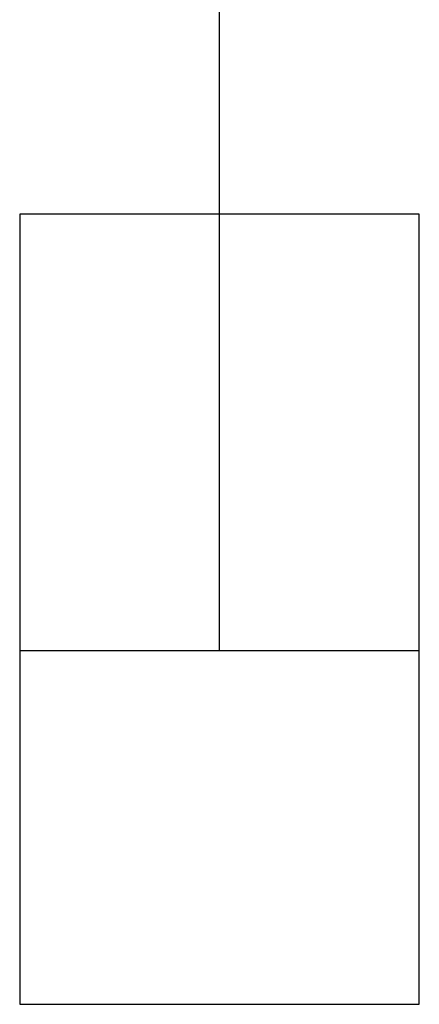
# Model space of a CAD drawing. Header units: millimetres. Extents: x 472 to 1299, y 510 to 798.
# Tile 39 of 69: x 990.59 to 992.14, y 624.39 to 628.2. Entities that reach past the tile are written whole.
import ezdxf
from ezdxf.enums import TextEntityAlignment as Align

# ---------------------------------------------------------------- set-up
doc = ezdxf.new("R2010")
doc.units = ezdxf.units.MM
doc.header["$LTSCALE"] = 4
doc.layers.add('ARMATURA', color=7, linetype='Continuous')
doc.layers.add('KKS_1', color=7, linetype='Continuous', lineweight=5)
doc.styles.get("Standard").update_dxf_attribs({"font": 'ISOCP.SHX'})

# ---------------------------------------------------------------- blocks, each defined once
blk = doc.blocks.new('ZZWR_RP_DH')
at = {"layer": 'ARMATURA', "ltscale": 0.2}
blk.add_line((4.7389, -2.3506), (4.7389, -0.6736), dxfattribs=at)
at = {"layer": 'ARMATURA'}
for p, q in [((4.7389, -4.0401), (4.7389, -2.3506)), ((3.965, -4.0401), (5.5129, -4.0401))]:
    blk.add_line(p, q, dxfattribs=at)
blk.add_lwpolyline([(3.965, -5.4109), (5.5129, -5.4109), (5.5129, -2.3506), (3.965, -2.3506)], close=True, dxfattribs=at)
at = {"layer": 'KKS_1', "color": 7, "width": 0.8}
blk.add_attdef('KKS_1_KONIEC', text='', height=1.8, dxfattribs=at).set_placement((0.0917, 2.2173), align=Align.CENTER)
at = {"layer": 'KKS_1', "color": 7, "width": 0.8, "flags": 1}
for tag, p, height in [('OPIS', (-6.2488, -0.2827), 1.5), ('KKS_1_PEŁNY', (-6.262, -3.0289), 2.5)]:
    blk.add_attdef(tag, p, '', height=height, dxfattribs=at)

msp = doc.modelspace()

# ---------------------------------------------------------------- block references
at = {"layer": 'ARMATURA'}
msp.add_blockref('ZZWR_RP_DH', (986.626, 629.8012), dxfattribs=at)

doc.saveas('drawing.dxf')
